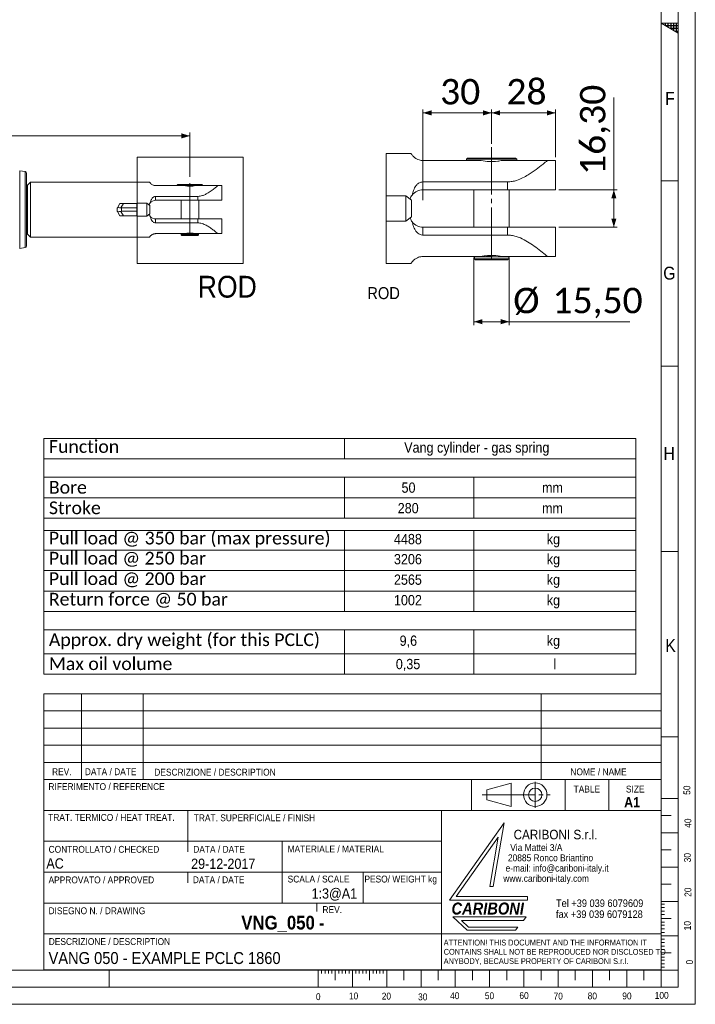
# Model space of a CAD drawing. Header units: millimetres. Extents: x 30 to 2493, y 30 to 1752.
# Tile 4 of 6: x 1902 to 2493, y 30 to 891. Entities that reach past the tile are written whole.
import ezdxf

# ---------------------------------------------------------------- set-up
doc = ezdxf.new("R2010")
doc.units = ezdxf.units.MM
doc.header["$LTSCALE"] = 3
doc.linetypes.add('SLD-Centro', pattern=[19.05, 15.24, -1.27, 1.27, -1.27])
doc.linetypes.add('SLD-Solido', pattern=[0])
doc.styles.add('SLDTEXTSTYLE0', font='GOTHIC.TTF', dxfattribs={"width": 0.913})
doc.styles.add('SLDTEXTSTYLE1', font='GOTHICB.TTF', dxfattribs={"width": 0.913})
doc.styles.add('SLDTEXTSTYLE2', font='GOTHICBI.TTF', dxfattribs={"width": 0.913})
doc.styles.add('SLDTEXTSTYLE3', font='CALIBRI.TTF')
doc.styles.add('SLDTEXTSTYLE4', font='CALIBRIB.TTF')
doc.dimstyles.new('SLDDIMSTYLE0', dxfattribs={"dimtxt": 22.225, "dimasz": 7.5, "dimexe": 0, "dimexo": 0.0625, "dimgap": 5.55625, "dimtad": 1, "dimrnd": 1e-09, "dimzin": 12, "dimdsep": 46, "dimtxsty": 'SLDTEXTSTYLE4', "dimsah": 1, "dimcen": 0.09, "dimadec": 0, "dimazin": 3, "dimtfac": 1, "dimtofl": 0, "dimtmove": 0, "dimatfit": 3, "dimfxl": 0, "dimfrac": 2, "dimtolj": 1, "dimtzin": 12, "dimarcsym": 0})
doc.dimstyles.new('SLDDIMSTYLE3', dxfattribs={"dimtxt": 22.225, "dimasz": 7.5, "dimexe": 0, "dimexo": 0.0625, "dimgap": 5.55625, "dimtad": 1, "dimlfac": 0.5, "dimrnd": 1e-09, "dimzin": 12, "dimdsep": 46, "dimtxsty": 'SLDTEXTSTYLE4', "dimsah": 1, "dimcen": 0.09, "dimadec": 0, "dimazin": 3, "dimtfac": 1, "dimtofl": 0, "dimtmove": 0, "dimatfit": 3, "dimfxl": 0, "dimfrac": 2, "dimtolj": 1, "dimtzin": 12, "dimarcsym": 0})

# ---------------------------------------------------------------- blocks, each defined once
blk = doc.blocks.new('SW_NOTE_0')
at = {"color": 0, "linetype": 'Continuous', "lineweight": 0, "char_height": 6, "attachment_point": 1, "style": 'SLDTEXTSTYLE0'}
for s, insert in [('   Via Mattei 3/A', (0, 7.66)), ('  20885 Ronco Briantino', (0, -1.34)), (' e-mail: info@cariboni-italy.it', (0, -10.34)), ('www.cariboni-italy.com', (0, -19.34))]:
    blk.add_mtext(s, dxfattribs=dict(at, insert=insert))
blk = doc.blocks.new('SW_NOTE_1')
at = {"color": 0, "linetype": 'Continuous', "lineweight": 0, "char_height": 6.6, "attachment_point": 1, "style": 'SLDTEXTSTYLE0'}
for s, insert in [('Tel +39 039 6079609', (0, 8.43)), ('fax +39 039 6079128', (0, -1.17))]:
    blk.add_mtext(s, dxfattribs=dict(at, insert=insert))
blk = doc.blocks.new('SW_NOTE_2')
at = {"color": 0, "linetype": 'Continuous', "lineweight": 0, "char_height": 5.1, "attachment_point": 1, "style": 'SLDTEXTSTYLE0'}
for s, insert in [('ATTENTION! THIS DOCUMENT AND THE INFORMATION IT', (0, 6.51)), ('CONTAINS SHALL NOT BE REPRODUCED NOR DISCLOSED TO', (0, -1.59)), ('ANYBODY, BECAUSE PROPERTY OF CARIBONI S.r.l.', (0, -9.69))]:
    blk.add_mtext(s, dxfattribs=dict(at, insert=insert))
blk = doc.blocks.new('SW_TABLEANNOTATION_0')
at = {"color": 0, "linetype": 'SLD-Solido', "lineweight": 0}
for p, q in [((0, 0), (0, -206.19)), ((518.11, 0), (0, 0)), ((518.11, -206.19), (518.11, 0)), ((263.09, 0), (263.09, -17.92)), ((0, -17.92), (518.11, -17.92)), ((0, -34.04), (518.11, -34.04)), ((263.09, -34.04), (263.09, -69.88)), ((376.33, -34.04), (376.33, -69.88)), ((0, -51.96), (518.11, -51.96)), ((0, -69.88), (518.11, -69.88)), ((0, -80.44), (518.11, -80.44)), ((263.09, -80.44), (263.09, -151.42)), ((376.33, -80.44), (376.33, -151.42)), ((0, -97.66), (518.11, -97.66)), ((0, -115.58), (518.11, -115.58)), ((0, -133.5), (518.11, -133.5)), ((0, -151.42), (518.11, -151.42)), ((0, -167.54), (518.11, -167.54)), ((263.09, -167.54), (263.09, -206.19)), ((376.33, -167.54), (376.33, -206.19)), ((0, -188.27), (518.11, -188.27)), ((0, -206.19), (518.11, -206.19))]:
    blk.add_line(p, q, dxfattribs=at)
at = {"color": 0, "linetype": 'Continuous', "lineweight": 0, "attachment_point": 1}
for s, insert, char_height, style in [('Function', (4.5, -1.55), 11.113, 'SLDTEXTSTYLE3'), ('Vang cylinder - gas spring', (315.38, -3.46), 9, 'SLDTEXTSTYLE0'), ('Bore', (4.5, -37.26), 11.113, 'SLDTEXTSTYLE3'), ('50', (313.06, -38.58), 9, 'SLDTEXTSTYLE0'), ('mm', (435.97, -38.58), 9, 'SLDTEXTSTYLE0'), ('Stroke', (4.5, -55.18), 11.113, 'SLDTEXTSTYLE3'), ('280', (309.73, -56.5), 9, 'SLDTEXTSTYLE0'), ('mm', (435.97, -56.5), 9, 'SLDTEXTSTYLE0'), ('Pull load @ 350 bar (max pressure)', (4.5, -81.64), 11.1125, 'SLDTEXTSTYLE3'), ('4488', (306.41, -83.55), 9, 'SLDTEXTSTYLE0'), ('kg', (440.17, -83.55), 9, 'SLDTEXTSTYLE0'), ('Pull load @ 250 bar', (4.5, -99.21), 11.1125, 'SLDTEXTSTYLE3'), ('3206', (306.41, -101.12), 9, 'SLDTEXTSTYLE0'), ('kg', (440.17, -101.12), 9, 'SLDTEXTSTYLE0'), ('Pull load @ 200 bar', (4.5, -117.13), 11.1125, 'SLDTEXTSTYLE3'), ('2565', (306.41, -119.04), 9, 'SLDTEXTSTYLE0'), ('kg', (440.17, -119.04), 9, 'SLDTEXTSTYLE0'), ('Return force @ 50 bar', (4.5, -135.05), 11.1125, 'SLDTEXTSTYLE3'), ('1002', (306.41, -136.96), 9, 'SLDTEXTSTYLE0'), ('kg', (440.17, -136.96), 9, 'SLDTEXTSTYLE0'), ('Approx. dry weight (for this PCLC)', (4.5, -170.5), 11.1125, 'SLDTEXTSTYLE3'), ('kg', (440.17, -172.41), 9, 'SLDTEXTSTYLE0'), ('9,6', (311.4, -172.41), 9, 'SLDTEXTSTYLE0'), ('Max oil volume', (4.5, -191.49), 11.1125, 'SLDTEXTSTYLE3'), ('0,35', (308.07, -192.82), 9, 'SLDTEXTSTYLE0'), ('l', (446.02, -192.82), 9, 'SLDTEXTSTYLE0')]:
    blk.add_mtext(s, dxfattribs=dict(at, insert=insert, char_height=char_height, style=style))
blk = doc.blocks.new('_D_6')
at = {"color": 7, "linetype": 'SLD-Solido', "lineweight": 0}
for p, q in [((190.73, 753.64), (190.73, 792.39)), ((2050.73, 753.64), (2050.73, 792.39)), ((2050.73, 789.39), (190.73, 789.39))]:
    blk.add_line(p, q, dxfattribs=at)
for points in [[(190.73, 789.39), (198.23, 787.14), (198.23, 791.64)], [(2050.73, 789.39), (2043.23, 791.64), (2043.23, 787.14)]]:
    blk.add_solid(points, dxfattribs=at)
at = {"color": 7, "linetype": 'SLD-Solido', "lineweight": 0, "char_height": 22.225, "attachment_point": 1, "style": 'SLDTEXTSTYLE3'}
for s, insert in [('EXAMPLE PCLC ', (995.49, 819.03)), ('1860', (1185.88, 819.03))]:
    blk.add_mtext(s, dxfattribs=dict(at, insert=insert))
blk = doc.blocks.new('_D_11')
at = {"color": 7, "linetype": 'SLD-Solido', "lineweight": 0}
for p, q in [((2254.71, 733.21), (2254.71, 812.51)), ((2254.71, 809.51), (2314.71, 809.51)), ((2314.71, 782.51), (2314.71, 812.51))]:
    blk.add_line(p, q, dxfattribs=at)
for points in [[(2254.71, 809.51), (2262.21, 807.26), (2262.21, 811.76)], [(2314.71, 809.51), (2307.21, 811.76), (2307.21, 807.26)]]:
    blk.add_solid(points, dxfattribs=at)
at = {"color": 7, "linetype": 'SLD-Solido', "lineweight": 0, "insert": (2269.69, 839.15), "char_height": 22.225, "attachment_point": 1, "style": 'SLDTEXTSTYLE3'}
blk.add_mtext('30', dxfattribs=at)
blk = doc.blocks.new('_D_12')
at = {"color": 7, "linetype": 'SLD-Solido', "lineweight": 0}
for p, q in [((2314.71, 782.51), (2314.71, 812.51)), ((2370.71, 809.51), (2314.71, 809.51)), ((2370.71, 770.91), (2370.71, 812.51))]:
    blk.add_line(p, q, dxfattribs=at)
for points in [[(2314.71, 809.51), (2322.21, 807.26), (2322.21, 811.76)], [(2370.71, 809.51), (2363.21, 811.76), (2363.21, 807.26)]]:
    blk.add_solid(points, dxfattribs=at)
at = {"color": 7, "linetype": 'SLD-Solido', "lineweight": 0, "insert": (2327.69, 839.15), "char_height": 22.225, "attachment_point": 1, "style": 'SLDTEXTSTYLE3'}
blk.add_mtext('28', dxfattribs=at)
blk = doc.blocks.new('_D_13')
at = {"color": 7, "linetype": 'SLD-Solido', "lineweight": 0}
for p, q in [((2421.71, 742.21), (2421.71, 822.97)), ((2373.71, 742.21), (2424.71, 742.21)), ((2421.71, 742.21), (2421.71, 709.61)), ((2373.71, 709.61), (2424.71, 709.61))]:
    blk.add_line(p, q, dxfattribs=at)
for points in [[(2421.71, 742.21), (2419.46, 734.71), (2423.96, 734.71)], [(2421.71, 709.61), (2423.96, 717.11), (2419.46, 717.11)]]:
    blk.add_solid(points, dxfattribs=at)
at = {"color": 7, "linetype": 'SLD-Solido', "lineweight": 0, "insert": (2392.08, 755.23), "char_height": 22.225, "attachment_point": 1, "rotation": 90, "style": 'SLDTEXTSTYLE3'}
blk.add_mtext('16,30', dxfattribs=at)
blk = doc.blocks.new('_D_14')
at = {"color": 7, "linetype": 'SLD-Solido', "lineweight": 0}
for p, q in [((2299.21, 682.91), (2299.21, 623.91)), ((2330.21, 682.91), (2330.21, 623.91)), ((2299.21, 626.91), (2330.21, 626.91)), ((2330.21, 626.91), (2435.8, 626.91))]:
    blk.add_line(p, q, dxfattribs=at)
for points in [[(2299.21, 626.91), (2306.71, 624.66), (2306.71, 629.16)], [(2330.21, 626.91), (2322.71, 629.16), (2322.71, 624.66)]]:
    blk.add_solid(points, dxfattribs=at)
at = {"color": 7, "linetype": 'SLD-Solido', "lineweight": 0, "char_height": 22.225, "attachment_point": 1, "style": 'SLDTEXTSTYLE3'}
for s, insert in [('%%c', (2333.68, 656.54)), ('15,50', (2368.05, 656.54))]:
    blk.add_mtext(s, dxfattribs=dict(at, insert=insert))

msp = doc.modelspace()

# ---------------------------------------------------------------- hatches: boundary and pattern name
at = {"linetype": 'Continuous'}
h = msp.add_hatch(dxfattribs=at)
h.set_pattern_fill('NET', color=8, scale=0.75, style=0)
h.paths.add_polyline_path([(2463, 888), (2478, 888), (2478, 879.34)], flags=0)

# ---------------------------------------------------------------- linework, layer by layer
at = {"color": 7, "linetype": 'SLD-Solido', "lineweight": 0}
for p, q in [((2493, 30), (2493, 1752)), ((2478, 45), (2478, 1737)), ((2478, 879.34), (2463, 888)), ((2463, 888), (2478, 888)), ((2478, 888), (2478, 879.34)), ((2004.645, 770.645), (2097.408, 770.645)), ((2004.645, 677.882), (2004.645, 770.645)), ((2097.408, 677.882), (2097.408, 770.645)), ((2222.55, 773.911), (2222.55, 677.911)), ((2478, 750), (2463, 750)), ((2463, 750), (2478, 750)), ((2004.645, 677.882), (2097.408, 677.882)), ((2463, 588), (2478, 588)), ((2463, 426), (2478, 426)), ((1923, 301.521), (1923, 60.021)), ((1923, 301.521), (2463, 301.521)), ((1956, 301.521), (1956, 226.497)), ((2010, 301.521), (2010, 226.497)), ((2358, 301.521), (2358, 226.497)), ((1923.01, 286.497), (2463.01, 286.497)), ((1923.01, 271.497), (2463.01, 271.497)), ((2463, 264), (2478, 264)), ((1923.01, 256.497), (2463.01, 256.497)), ((1923.01, 241.497), (2463.01, 241.497)), ((2297.255, 226.497), (2297.255, 199.521)), ((2379, 226.497), (2379, 199.521)), ((2417.209, 226.497), (2417.209, 199.521)), ((2462.983, 226.482), (2462.983, 59.982)), ((2331.935, 223.41), (2310.476, 217.633)), ((2310.476, 217.633), (2310.476, 208.863)), ((2331.935, 223.41), (2331.935, 203.085)), ((2310.476, 208.863), (2331.935, 203.085)), ((2463, 210), (2478, 210)), ((2463, 199.521), (1923, 199.521)), ((2049, 172.521), (2049, 199.521)), ((2271, 118.521), (2271, 199.521)), ((2463, 195), (2472, 195)), ((2277.837, 121.13), (2325.8, 188.775)), ((2325.8, 188.775), (2316.136, 133.052)), ((2271, 172.521), (1923, 172.521)), ((2049, 172.521), (2049, 163.225)), ((2131.629, 118.521), (2131.629, 172.521)), ((2320.579, 176.224), (2283.642, 124.13)), ((2320.579, 176.224), (2313.105, 133.13)), ((2463, 180), (2478, 180)), ((2463, 165), (2472, 165)), ((2463, 150), (2478, 150)), ((2271, 145.521), (1923, 145.521)), ((2049, 145.521), (2049, 136.281)), ((2202.325, 145.521), (2202.325, 118.521)), ((2313.105, 133.13), (2316.136, 133.052)), ((2463, 135), (2472, 135)), ((2346.136, 121.13), (2277.837, 121.13)), ((2283.642, 124.13), (2346.105, 124.13)), ((2346.105, 124.13), (2346.136, 121.13)), ((2161.846, 118.521), (2161.846, 111.026)), ((2463, 120), (2478, 120)), ((2463, 117.532), (2466, 117.532)), ((2463, 114.65), (2466, 114.65)), ((2344.859, 106.446), (2280.837, 106.446)), ((2280.837, 106.446), (2293.288, 94.697)), ((2288.339, 103.379), (2294.498, 97.567)), ((2342.779, 103.379), (2288.339, 103.379)), ((2344.859, 106.446), (2342.779, 103.379)), ((2463, 111.381), (2466, 111.381)), ((2463, 108.511), (2466, 108.511)), ((2463, 105), (2472, 105)), ((2294.498, 97.567), (2337.837, 97.567)), ((2337.837, 97.567), (2335.745, 94.697)), ((2463, 101.725), (2466, 101.725)), ((2463, 99.182), (2466, 99.182)), ((2463, 95.913), (2466, 95.913)), ((2271, 60.021), (2271, 91.521)), ((2271, 91.521), (2463, 91.521)), ((2293.288, 94.697), (2335.745, 94.697)), ((2463, 92.865), (2466, 92.865)), ((2463, 90), (2478, 90)), ((2463, 86.998), (2466, 86.998)), ((2463, 84.116), (2466, 84.116)), ((2463, 80.847), (2466, 80.847)), ((2463, 77.977), (2466, 77.977)), ((2463, 75), (2472, 75)), ((2463, 71.192), (2466, 71.192)), ((2463, 68.649), (2466, 68.649)), ((2463, 65.38), (2466, 65.38)), ((2463, 62.51), (2466, 62.51)), ((1980, 60), (1980, 45)), ((2163, 60), (2163, 45)), ((2166, 60), (2166, 57)), ((2169, 60), (2169, 57)), ((2172, 60), (2172, 57)), ((2175, 60), (2175, 57)), ((2178, 60), (2178, 51)), ((2181, 60), (2181, 57)), ((2184, 60), (2184, 57)), ((2187, 60), (2187, 57)), ((2190, 60), (2190, 57)), ((2193, 60), (2193, 45)), ((2196, 60), (2196, 57)), ((2199, 60), (2199, 57)), ((2202, 60), (2202, 57)), ((2205, 60), (2205, 57)), ((2208, 60), (2208, 51)), ((2211, 60), (2211, 57)), ((2214, 60), (2214, 57)), ((2217, 60), (2217, 57)), ((2220, 60), (2220, 57)), ((2223, 60), (2223, 45)), ((2238, 60), (2238, 51)), ((2253, 60), (2253, 45)), ((2268, 60), (2268, 51)), ((2283, 60), (2283, 45)), ((2298, 60), (2298, 51)), ((2313, 60), (2313, 45)), ((2328, 51), (2328, 60)), ((2343, 60), (2343, 45)), ((2358, 60), (2358, 51)), ((2373, 60), (2373, 45)), ((2388, 60), (2388, 51)), ((2403, 60), (2403, 45)), ((2418, 60), (2418, 51)), ((2433, 60), (2433, 45)), ((2448, 60), (2448, 51)), ((2463, 60), (2463, 45)), ((2478, 60), (2463, 60)), ((45, 45), (2478, 45)), ((30, 30), (2493, 30))]:
    msp.add_line(p, q, dxfattribs=at)
at = {"color": 7, "linetype": 'SLD-Solido', "lineweight": 15}
for p, q in [((2463, 60), (2463, 1722)), ((2244.326, 773.911), (2222.55, 773.911)), ((2254.715, 767.911), (2305.495, 767.911)), ((2293.715, 769.911), (2292.715, 768.911)), ((2292.715, 768.911), (2292.715, 767.911)), ((2336.715, 768.911), (2292.715, 768.911)), ((2293.715, 769.911), (2335.715, 769.911)), ((2323.935, 767.911), (2363.701, 767.911)), ((2336.715, 768.911), (2335.715, 769.911)), ((2336.715, 767.911), (2336.715, 768.911)), ((2363.701, 767.911), (2370.715, 767.911)), ((2370.715, 742.211), (2370.715, 767.911)), ((1906.488, 758.113), (1901.806, 758.939)), ((1901.806, 758.939), (1901.806, 690.85)), ((1906.488, 691.676), (1906.488, 758.113)), ((1907.728, 756.636), (1907.728, 724.895)), ((2328.715, 749.148), (2254.715, 749.148)), ((2254.715, 749.148), (2254.715, 742.211)), ((2328.715, 749.148), (2328.715, 742.211)), ((1911.228, 748.895), (1908.728, 746.395)), ((1908.728, 703.395), (1908.728, 746.395)), ((2015.534, 748.895), (1911.228, 748.895)), ((1911.228, 700.895), (1911.228, 748.895)), ((2020.728, 745.895), (2046.118, 745.895)), ((2040.228, 746.895), (2039.728, 746.395)), ((2039.728, 746.395), (2039.728, 745.895)), ((2061.728, 746.395), (2039.728, 746.395)), ((2040.228, 746.895), (2061.228, 746.895)), ((2055.338, 745.895), (2075.221, 745.895)), ((2061.728, 746.395), (2061.228, 746.895)), ((2061.728, 745.895), (2061.728, 746.395)), ((2075.221, 745.895), (2078.728, 745.895)), ((2078.728, 733.045), (2078.728, 745.895)), ((2254.715, 742.211), (2328.715, 742.211)), ((2299.215, 742.211), (2299.215, 709.611)), ((2370.715, 742.211), (2328.715, 742.211)), ((2330.215, 709.611), (2330.215, 742.211)), ((1908.728, 739.895), (1907.728, 739.895)), ((2057.728, 736.513), (2020.728, 736.513)), ((2020.728, 736.513), (2020.728, 733.045)), ((2020.728, 733.045), (2057.728, 733.045)), ((2042.978, 733.045), (2042.978, 716.745)), ((2057.728, 736.513), (2057.728, 733.045)), ((2078.728, 733.045), (2057.728, 733.045)), ((2058.478, 716.745), (2058.478, 733.045)), ((2239.554, 737.023), (2222.55, 737.023)), ((2244.715, 733.134), (2239.554, 737.023)), ((2239.554, 714.798), (2239.554, 737.023)), ((2244.715, 733.134), (2244.715, 718.687)), ((1907.728, 724.895), (1907.728, 693.153)), ((1987.228, 723.421), (1987.228, 726.368)), ((1987.257, 726.419), (1989.553, 730.395)), ((1989.553, 719.395), (1987.257, 723.37)), ((1989.553, 730.395), (1992.728, 730.395)), ((1992.728, 730.395), (1990.433, 726.419)), ((1990.433, 723.37), (1992.728, 719.395)), ((1990.895, 726.368), (1990.895, 723.421)), ((1990.895, 726.368), (2004.228, 726.368)), ((1990.895, 723.421), (2004.228, 723.421)), ((1992.728, 730.395), (2004.228, 730.395)), ((2013.147, 730.451), (2004.228, 730.451)), ((2004.228, 730.395), (2004.228, 730.451)), ((2004.228, 730.395), (2004.228, 728.327)), ((2004.228, 726.962), (2004.228, 728.327)), ((2004.228, 726.962), (2004.228, 726.368)), ((2004.228, 725.683), (2004.228, 726.368)), ((2004.228, 724.106), (2004.228, 725.683)), ((2004.228, 723.421), (2004.228, 724.106)), ((2004.228, 722.827), (2004.228, 723.421)), ((2015.728, 728.506), (2013.147, 730.451)), ((2013.147, 719.338), (2013.147, 730.451)), ((2015.728, 728.506), (2015.728, 721.283)), ((1992.728, 719.395), (1989.553, 719.395)), ((1992.728, 719.395), (2004.228, 719.395)), ((2004.228, 721.462), (2004.228, 722.827)), ((2004.228, 719.395), (2004.228, 721.462)), ((2004.228, 719.338), (2004.228, 719.395)), ((2004.228, 719.338), (2013.147, 719.338)), ((2013.147, 719.338), (2015.728, 721.283)), ((2020.728, 716.745), (2020.728, 713.276)), ((2020.728, 716.745), (2057.728, 716.745)), ((2057.728, 716.745), (2057.728, 713.276)), ((2078.728, 716.745), (2057.728, 716.745)), ((2078.728, 703.895), (2078.728, 716.745)), ((2222.55, 714.798), (2239.554, 714.798)), ((2239.554, 714.798), (2244.715, 718.687)), ((1907.728, 709.895), (1908.728, 709.895)), ((2020.728, 713.276), (2057.728, 713.276)), ((2254.715, 709.611), (2254.715, 702.673)), ((2254.715, 709.611), (2328.715, 709.611)), ((2328.715, 709.611), (2328.715, 702.673)), ((2370.715, 709.611), (2328.715, 709.611)), ((2370.715, 683.911), (2370.715, 709.611)), ((1908.728, 703.395), (1911.228, 700.895)), ((1911.228, 700.895), (2015.534, 700.895)), ((2046.118, 703.895), (2020.728, 703.895)), ((2043.228, 703.795), (2043.228, 702.895)), ((2043.228, 703.795), (2058.228, 703.795)), ((2043.228, 702.895), (2043.728, 702.395)), ((2043.228, 702.895), (2058.228, 702.895)), ((2043.578, 703.895), (2043.578, 703.795)), ((2057.728, 702.395), (2043.728, 702.395)), ((2048.356, 704.245), (2050.531, 704.245)), ((2051.041, 704.245), (2050.531, 704.245)), ((2052.045, 704.345), (2051.137, 704.345)), ((2075.221, 703.895), (2055.338, 703.895)), ((2057.728, 702.395), (2058.228, 702.895)), ((2057.878, 703.795), (2057.878, 703.895)), ((2058.228, 702.895), (2058.228, 703.795)), ((2078.728, 703.895), (2075.221, 703.895)), ((2254.715, 702.673), (2328.715, 702.673)), ((1901.806, 690.85), (1906.488, 691.676)), ((2305.495, 683.911), (2254.715, 683.911)), ((2299.715, 683.711), (2299.715, 681.911)), ((2299.715, 683.711), (2329.715, 683.711)), ((2299.715, 681.911), (2300.715, 680.911)), ((2299.715, 681.911), (2329.715, 681.911)), ((2300.415, 683.911), (2300.415, 683.711)), ((2328.715, 680.911), (2300.715, 680.911)), ((2309.97, 684.611), (2314.32, 684.611)), ((2315.34, 684.611), (2314.32, 684.611)), ((2317.35, 684.811), (2315.533, 684.811)), ((2363.701, 683.911), (2323.935, 683.911)), ((2328.715, 680.911), (2329.715, 681.911)), ((2329.015, 683.711), (2329.015, 683.911)), ((2329.715, 681.911), (2329.715, 683.711)), ((2370.715, 683.911), (2363.701, 683.911)), ((2222.55, 677.911), (2244.326, 677.911)), ((1923, 226.497), (2463, 226.497)), ((1923, 118.521), (2271, 118.521)), ((2271, 118.521), (2271, 91.521)), ((2271, 91.521), (1923, 91.521)), ((60, 60), (2463, 60)), ((1923, 60.021), (2463, 60.021))]:
    msp.add_line(p, q, dxfattribs=at)
at = {"color": 7, "linetype": 'SLD-Centro', "lineweight": 15}
for p, q in [((2314.715, 680.911), (2314.715, 779.514)), ((2050.728, 702.395), (2050.728, 750.641))]:
    msp.add_line(p, q, dxfattribs=at)
at = {"color": 7, "linetype": 'SLD-Centro', "lineweight": 0}
for p, q in [((2352.913, 224.614), (2352.913, 201.882)), ((2306.541, 213.248), (2365.996, 213.248))]:
    msp.add_line(p, q, dxfattribs=at)
at = {"color": 7, "linetype": 'SLD-Solido', "lineweight": 15, "flags": 128}
for points in [[(1987.228, 726.368), (1987.231, 726.374), (1987.241, 726.391), (1987.257, 726.419)], [(1987.257, 723.37), (1987.241, 723.398), (1987.231, 723.415), (1987.228, 723.421)]]:
    msp.add_lwpolyline(points, dxfattribs=at)
at = {"color": 7, "linetype": 'SLD-Solido', "lineweight": 0}
for radius in [10.291, 5.811]:
    msp.add_circle((2352.913, 213.248), radius, dxfattribs=at)
at = {"color": 7, "linetype": 'SLD-Solido', "lineweight": 15}
for centre, radius, start, end in [((1906.228, 756.636), 1.5, 0, 80), ((2254.715, 730.21), 12, 90.000763, 141.537672), ((2020.728, 727.045), 6, 90, 141.538457), ((2020.728, 722.745), 6, 218.461543, 270), ((2254.715, 721.611), 12, 218.46203, 269.999535), ((1906.228, 693.153), 1.5, 280, 0), ((2363.846, 388.17), 300.549, 99.250446, 99.484691), ((2355.884, 436.128), 251.769, 98.979899, 99.266945)]:
    msp.add_arc(centre, radius, start, end, dxfattribs=at)
for centre, major_axis, ratio, start_param, end_param in [((1990.895, 725.386), (3.659, -0.981), 0.236068, 1.7603065, 3.0784226), ((1990.895, 724.403), (3.659, 0.981), 0.236068, 3.2047627, 4.5228788), ((1990.895, 732.719), (0, 6.351), 0.5773503, 3.0152525, 3.1415927), ((1990.895, 717.07), (0, 6.351), 0.5773503, 0, 0.1263401), ((2050.728, 703.745), (8.827, 1.468), 0.0586904, 1.5146985, 1.5833894), ((2050.728, 703.745), (7.43, 1.235), 0.0586904, 1.4348044, 1.5189285)]:
    msp.add_ellipse(centre, major_axis=major_axis, ratio=ratio, start_param=start_param, end_param=end_param, dxfattribs=at)
for points, knots in [([(2244.326, 773.905), (2244.424, 773.741), (2244.683, 773.307), (2245.261, 772.488), (2246.339, 771.237), (2248.001, 769.863), (2250.098, 768.755), (2252.198, 768.118), (2253.731, 767.923), (2254.556, 767.913), (2254.715, 767.911)], [0, 0, 0, 0, 0.0455431, 0.1209276, 0.2393429, 0.4396909, 0.6325385, 0.8026339, 0.9620374, 1, 1, 1, 1]), ([(2305.495, 767.911), (2307.876, 767.501), (2312.701, 766.671), (2318.943, 766.95), (2322.654, 767.664), (2323.935, 767.911)], [0, 0, 0, 0, 0.3895166, 0.7893292, 1, 1, 1, 1]), ([(2328.715, 749.148), (2330.065, 749.221), (2332.756, 749.365), (2337.221, 750.534), (2341.928, 752.512), (2347.623, 755.754), (2353.553, 759.812), (2359.11, 764.129), (2362.384, 766.826), (2363.701, 767.911)], [0, 0, 0, 0, 0.1001074, 0.199534, 0.3406504, 0.4779521, 0.6851822, 0.8733704, 1, 1, 1, 1]), ([(2254.715, 749.148), (2254.033, 749.087), (2252.686, 748.965), (2250.543, 747.897), (2248.137, 745.594), (2246.318, 741.934), (2245.634, 739.019), (2245.319, 737.674)], [0, 0, 0, 0, 0.1272563, 0.2512801, 0.4395098, 0.7415457, 1, 1, 1, 1]), ([(2015.534, 748.892), (2015.558, 748.847), (2015.597, 748.774), (2015.924, 748.283), (2016.41, 747.696), (2017.198, 746.985), (2018.304, 746.362), (2019.41, 746.009), (2020.228, 745.901), (2020.649, 745.896), (2020.728, 745.895)], [0, 0, 0, 0, 0.24051838, 0.38720489, 0.53628324, 0.70735034, 0.82647904, 0.91181705, 0.98336643, 1, 1, 1, 1]), ([(2046.118, 745.895), (2047.296, 745.688), (2049.655, 745.276), (2052.915, 745.424), (2054.704, 745.771), (2055.338, 745.895)], [0, 0, 0, 0, 0.3917837, 0.7844079, 1, 1, 1, 1]), ([(2057.728, 736.513), (2058.404, 736.55), (2059.757, 736.623), (2062.003, 737.214), (2064.372, 738.214), (2067.262, 739.865), (2070.295, 741.952), (2073.111, 744.155), (2074.581, 745.367), (2075.221, 745.895)], [0, 0, 0, 0, 0.0885024, 0.1771504, 0.3053313, 0.4338323, 0.6382039, 0.8425393, 1, 1, 1, 1]), ([(2020.728, 736.513), (2020.385, 736.482), (2019.702, 736.419), (2018.627, 735.877), (2017.438, 734.73), (2016.538, 732.931), (2016.189, 731.452), (2016.03, 730.776)], [0, 0, 0, 0, 0.1224687, 0.2444402, 0.4346328, 0.741989, 1, 1, 1, 1]), ([(2243.38, 734.139), (2243.382, 734.147), (2243.603, 735.46), (2244.482, 736.615), (2245.31, 737.664), (2245.319, 737.674)], [0, 0, 0, 0, 0.0058459, 0.9898907, 1, 1, 1, 1]), ([(2015.061, 729.009), (2015.061, 729.013), (2015.173, 729.675), (2015.612, 730.248), (2016.026, 730.771), (2016.03, 730.776)], [0, 0, 0, 0, 0.0057952, 0.9898604, 1, 1, 1, 1]), ([(2016.03, 719.013), (2015.936, 719.134), (2015.522, 719.671), (2015.291, 720.318), (2015.112, 720.819)], [0, 0, 0, 0, 0.2265613, 1, 1, 1, 1]), ([(2016.03, 719.013), (2016.153, 718.474), (2016.453, 717.166), (2017.2, 715.456), (2018.304, 714.149), (2019.409, 713.483), (2020.227, 713.287), (2020.648, 713.277), (2020.728, 713.276)], [0, 0, 0, 0, 0.2052741, 0.4984513, 0.7026156, 0.8488691, 0.9713627, 1, 1, 1, 1]), ([(2245.319, 714.147), (2245.131, 714.39), (2244.301, 715.467), (2243.84, 716.759), (2243.484, 717.76)], [0, 0, 0, 0, 0.2259242, 1, 1, 1, 1]), ([(2075.221, 703.895), (2075.076, 704.015), (2074.192, 704.75), (2072.327, 706.267), (2069.521, 708.377), (2066.543, 710.383), (2063.859, 711.83), (2061.449, 712.737), (2059.555, 713.196), (2058.296, 713.251), (2057.728, 713.276)], [0, 0, 0, 0, 0.0371943, 0.2272653, 0.4175266, 0.5811656, 0.7444644, 0.8351299, 0.9256216, 1, 1, 1, 1]), ([(2245.319, 714.147), (2245.564, 713.073), (2246.154, 710.494), (2247.652, 707.036), (2249.893, 704.396), (2252.108, 703.076), (2253.718, 702.695), (2254.555, 702.676), (2254.715, 702.673)], [0, 0, 0, 0, 0.2060601, 0.4949536, 0.6958544, 0.8433419, 0.9701454, 1, 1, 1, 1]), ([(2020.728, 703.895), (2020.385, 703.877), (2019.702, 703.842), (2018.627, 703.55), (2017.435, 702.98), (2016.529, 702.223), (2015.95, 701.544), (2015.625, 701.062), (2015.483, 700.815), (2015.533, 700.896), (2015.534, 700.897)], [0, 0, 0, 0, 0.07144784, 0.14260567, 0.25356344, 0.43287416, 0.59468504, 0.76056277, 0.99713796, 1, 1, 1, 1]), ([(2055.338, 703.895), (2054.16, 704.101), (2051.801, 704.513), (2048.541, 704.365), (2046.752, 704.018), (2046.118, 703.895)], [0, 0, 0, 0, 0.3917837, 0.7844079, 1, 1, 1, 1]), ([(2363.701, 683.911), (2363.409, 684.153), (2361.457, 685.775), (2357.585, 688.911), (2352.085, 693.028), (2346.203, 696.974), (2340.904, 699.813), (2336.129, 701.603), (2332.356, 702.515), (2329.85, 702.624), (2328.715, 702.673)], [0, 0, 0, 0, 0.028141, 0.1883473, 0.3697276, 0.5377864, 0.7137441, 0.8141691, 0.9158357, 1, 1, 1, 1]), ([(2254.715, 683.911), (2254.04, 683.877), (2252.746, 683.814), (2250.704, 683.287), (2248.505, 682.279), (2246.686, 680.97), (2245.271, 679.317), (2244.881, 678.847), (2244.225, 677.746), (2244.325, 677.914), (2244.326, 677.916)], [0, 0, 0, 0, 0.1610834, 0.3086038, 0.5020333, 0.7294355, 0.8661745, 0.95387, 0.9994622, 1, 1, 1, 1]), ([(2323.935, 683.911), (2321.554, 684.32), (2316.729, 685.15), (2310.487, 684.871), (2306.776, 684.157), (2305.495, 683.911)], [0, 0, 0, 0, 0.3895165, 0.7893355, 1, 1, 1, 1])]:
    msp.add_open_spline(points, degree=3, knots=knots, dxfattribs=at)

# ---------------------------------------------------------------- block references
at = {"color": 7, "linetype": 'Continuous', "lineweight": 0}
for name, p in [('SW_TABLEANNOTATION_0', (1922.876, 524.88)), ('SW_NOTE_0', (2324.979, 162.43)), ('SW_NOTE_1', (2371.088, 113.271)), ('SW_NOTE_2', (2272.836, 80.031))]:
    msp.add_blockref(name, p, dxfattribs=at)

# ---------------------------------------------------------------- texts
for s, insert, char_height, attachment_point, style in [('F', (2466.535, 827.833), 11.286, 1, 'SLDTEXTSTYLE0'), ('G', (2464.931, 675.003), 11.286, 1, 'SLDTEXTSTYLE0'), ('H', (2465.086, 517.223), 11.286, 1, 'SLDTEXTSTYLE0'), ('K', (2466.734, 349.394), 11.286, 1, 'SLDTEXTSTYLE0'), ('REV.', (1938.682, 236.366), 6, 2, 'SLDTEXTSTYLE0'), ('DATA / DATE', (1958.835, 236.366), 6, 1, 'SLDTEXTSTYLE0'), ('DESCRIZIONE / DESCRIPTION', (2019.593, 235.98), 6, 1, 'SLDTEXTSTYLE0'), ('NOME / NAME', (2383.702, 236.269), 6, 1, 'SLDTEXTSTYLE0'), ('RIFERIMENTO / REFERENCE', (1926.974, 223.389), 6, 1, 'SLDTEXTSTYLE0'), ('TABLE', (2386.51, 221.21), 6, 1, 'SLDTEXTSTYLE0'), ('SIZE', (2432.291, 221.21), 6, 1, 'SLDTEXTSTYLE0'), ('A1', (2430.677, 211.224), 9, 1, 'SLDTEXTSTYLE1'), ('TRAT. TERMICO / HEAT TREAT.', (1926.731, 196.428), 6, 1, 'SLDTEXTSTYLE0'), ('TRAT. SUPERFICIALE / FINISH', (2054.126, 196.088), 6, 1, 'SLDTEXTSTYLE0'), ('CARIBONI S.r.l.', (2333.99, 182.623), 8.38983, 1, 'SLDTEXTSTYLE0'), ('CONTROLLATO / CHECKED', (1927.115, 168.52), 6, 1, 'SLDTEXTSTYLE0'), ('DATA / DATE', (2053.687, 168.567), 6, 1, 'SLDTEXTSTYLE0'), ('MATERIALE / MATERIAL', (2136.244, 168.807), 6, 1, 'SLDTEXTSTYLE0'), ('AC', (1925.132, 157.678), 9, 1, 'SLDTEXTSTYLE0'), ('29-12-2017', (2051.829, 157.394), 9, 1, 'SLDTEXTSTYLE0'), ('APPROVATO / APPROVED', (1927.077, 141.785), 6, 1, 'SLDTEXTSTYLE0'), ('DATA / DATE', (2053.316, 141.919), 6, 1, 'SLDTEXTSTYLE0'), ('SCALA / SCALE', (2136.277, 142.528), 6, 1, 'SLDTEXTSTYLE0'), ('PESO/ WEIGHT kg', (2203.475, 142.528), 6, 1, 'SLDTEXTSTYLE0'), ('1:3@A1', (2157.223, 131.418), 9, 1, 'SLDTEXTSTYLE0'), ('DISEGNO N. / DRAWING', (1927.057, 114.781), 6, 1, 'SLDTEXTSTYLE0'), ('REV.', (2166.758, 115.826), 6, 1, 'SLDTEXTSTYLE0'), ('CARIBONI', (2279.64, 118.992), 10.5, 1, 'SLDTEXTSTYLE2'), ('VNG_050', (2160.056, 107.397), 12, 3, 'SLDTEXTSTYLE1'), ('- ', (2163.607, 107.218), 12, 1, 'SLDTEXTSTYLE1'), ('DESCRIZIONE / DESCRIPTION', (1927.245, 87.882), 6, 1, 'SLDTEXTSTYLE0'), ('VANG 050 - EXAMPLE PCLC 1860', (1927.048, 75.724), 10.5, 1, 'SLDTEXTSTYLE0'), ('0', (2161.008, 39.685), 6, 1, 'SLDTEXTSTYLE0'), ('10', (2189.896, 40.3), 6, 1, 'SLDTEXTSTYLE0'), ('20', (2218.623, 40.158), 6, 1, 'SLDTEXTSTYLE0'), ('30', (2250.389, 39.509), 6, 1, 'SLDTEXTSTYLE0'), ('40', (2278.452, 40.506), 6, 1, 'SLDTEXTSTYLE0'), ('50', (2308.839, 40.506), 6, 1, 'SLDTEXTSTYLE0'), ('60', (2339.043, 40.671), 6, 1, 'SLDTEXTSTYLE0'), ('70', (2368.957, 40.178), 6, 1, 'SLDTEXTSTYLE0'), ('80', (2398.819, 40.306), 6, 1, 'SLDTEXTSTYLE0'), ('90', (2429.095, 40.306), 6, 1, 'SLDTEXTSTYLE0'), ('100', (2457.479, 40.779), 6, 1, 'SLDTEXTSTYLE0')]:
    msp.add_mtext(s, dxfattribs=dict(at, insert=insert, char_height=char_height, attachment_point=attachment_point, style=style))
at = {"color": 7, "linetype": 'SLD-Solido', "lineweight": 0, "style": 'SLDTEXTSTYLE0'}
for insert, char_height, attachment_point in [((2057.607, 667.023), 19.05, 1), ((2220.239, 657.156), 10.5, 2)]:
    msp.add_mtext('ROD', dxfattribs=dict(at, insert=insert, char_height=char_height, attachment_point=attachment_point))
at = {"color": 7, "linetype": 'Continuous', "lineweight": 0, "char_height": 6, "attachment_point": 1, "rotation": 90, "style": 'SLDTEXTSTYLE0'}
for s, insert in [('50', (2482.645, 213.2)), ('40', (2483.546, 184.358)), ('30', (2483.096, 154.163)), ('20', (2483.546, 123.969)), ('10', (2483.096, 94.676)), ('0', (2484.982, 64.822))]:
    msp.add_mtext(s, dxfattribs=dict(at, insert=insert))

# ---------------------------------------------------------------- dimensions: what is measured, and where the dimension line sits
at = {"color": 7, "linetype": 'SLD-Solido', "lineweight": 0}
for p1, picture, middle in [((2254.715, 730.211), '_D_11', (2284.715, 809.514)), ((2370.715, 767.911), '_D_12', (2342.715, 809.514))]:
    dim = msp.add_linear_dim(base=(2314.715, 809.514), p1=p1, p2=(2314.715, 779.514), dimstyle='SLDDIMSTYLE3', dxfattribs=at)
    dim.commit()
    dim.dimension.update_dxf_attribs({"geometry": picture, "text_midpoint": middle, "dimtype": 160})
dim = msp.add_linear_dim(base=(2421.715, 709.611), p1=(2370.715, 742.211), p2=(2370.715, 709.611), angle=90, dimstyle='SLDDIMSTYLE3', dxfattribs=at)
dim.commit()
dim.dimension.update_dxf_attribs({"geometry": '_D_13', "text_midpoint": (2421.715, 789.099), "dimtype": 160})
for base, p1, p2, text, dimstyle, picture, middle in [((190.728, 789.395), (2050.728, 750.641), (190.728, 750.641), 'EXAMPLE PCLC <>', 'SLDDIMSTYLE0', '_D_6', (1120.728, 789.395)), ((2330.215, 626.911), (2299.215, 685.911), (2330.215, 685.911), '%%c<>', 'SLDDIMSTYLE3', '_D_14', (2384.739, 626.911))]:
    dim = msp.add_linear_dim(base=base, p1=p1, p2=p2, text=text, dimstyle=dimstyle, dxfattribs=at)
    dim.commit()
    dim.dimension.update_dxf_attribs({"geometry": picture, "text_midpoint": middle, "dimtype": 160})

doc.saveas('drawing.dxf')
